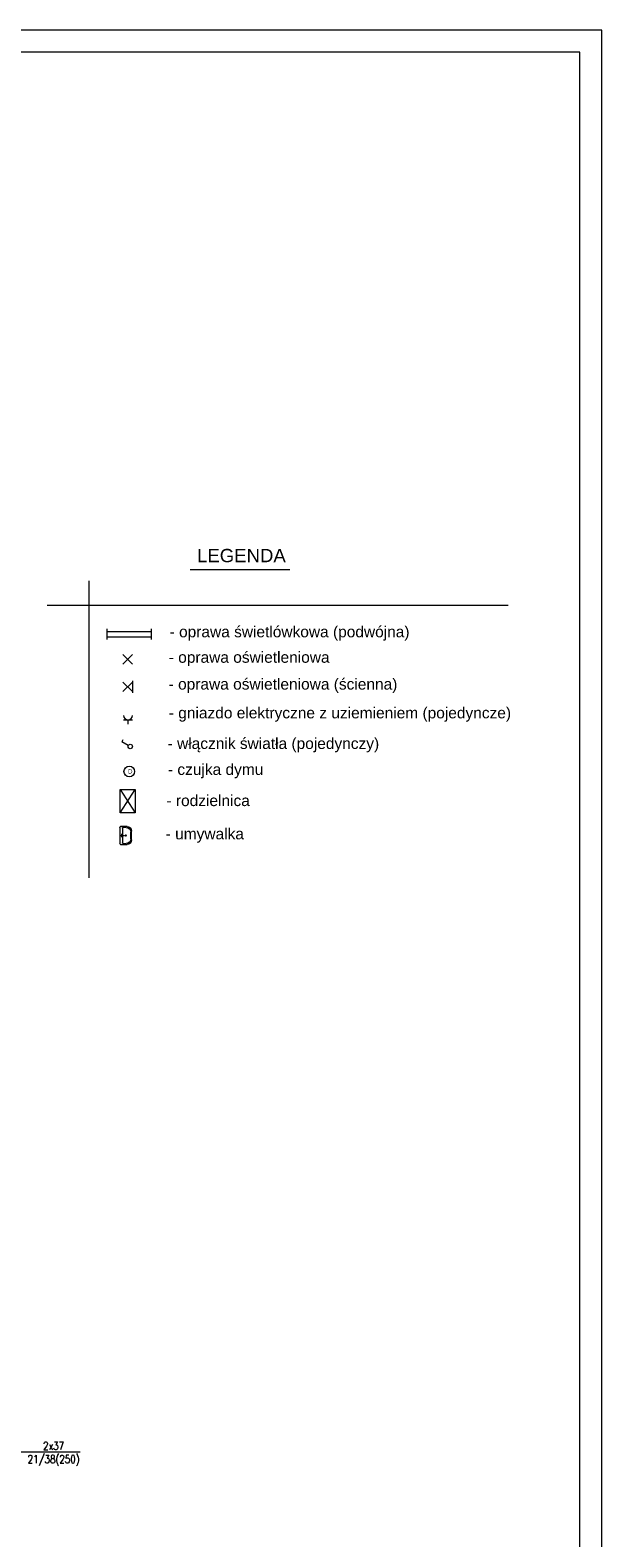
# Model space of a CAD drawing. Header units: millimetres. Extents: x 12584 to 77584, y 9983 to 29820.
# Tile 176 of 176: x 76294 to 77584, y 26419 to 29820. Entities that reach past the tile are written whole.
import ezdxf

# ---------------------------------------------------------------- set-up
doc = ezdxf.new("R2010")
doc.units = ezdxf.units.MM
for name, color, linetype, lineweight in [('m_armatura', 5, 'Continuous', 5), ('m_cienka', 7, 'Continuous', 5), ('m_elektryka', 7, 'Continuous', 5), ('m_tabela', 7, 'Continuous', 20), ('m_tekst', 7, 'Continuous', 13)]:
    doc.layers.add(name, color=color, linetype=linetype, lineweight=lineweight)
doc.styles.add('PIOTR', font='arial.ttf', dxfattribs={"height": 10})
doc.styles.get("Standard").update_dxf_attribs({"font": 'arial.ttf'})
doc.styles.add('WYM', font='simplex.shx', dxfattribs={"width": 0.5})

# ---------------------------------------------------------------- blocks, each defined once
blk = doc.blocks.new('oprawa ścienna')
at = {"layer": 'm_elektryka', "color": 0}
for p, q in [((10.6, 10.6), (-10.6, -10.6)), ((-10.6, 10.6), (10.6, -10.6))]:
    blk.add_line(p, q, dxfattribs=at)
at = {"layer": 'm_elektryka', "color": 0, "ltscale": 0.4}
blk.add_line((10.6, 13.6), (10.6, -13.6), dxfattribs=at)
blk = doc.blocks.new('oświetlenie')
at = {"layer": 'm_elektryka', "color": 0}
for p, q in [((10.6, 10.6), (-10.6, -10.6)), ((-10.6, 10.6), (10.6, -10.6))]:
    blk.add_line(p, q, dxfattribs=at)
blk = doc.blocks.new('świetlówka 2')
at = {"layer": 'm_elektryka', "color": 0, "ltscale": 0.4}
for p, q in [((-100, -6), (-100, 0)), ((0, -6), (0, 0)), ((-100, -6), (0, -6)), ((-100, -12), (-100, -6)), ((-100, -18), (-100, -12)), ((-100, -18), (0, -18)), ((-100, -24), (-100, -18)), ((0, -12), (0, -6)), ((0, -18), (0, -12)), ((0, -24), (0, -18))]:
    blk.add_line(p, q, dxfattribs=at)
blk = doc.blocks.new('gniazdo z u')
at = {"layer": 'm_elektryka', "color": 0}
for p, q in [((-20, -10), (0, -10)), ((-10, -20), (-10, -10))]:
    blk.add_line(p, q, dxfattribs=at)
blk.add_arc((-10, 0), 10, 180, 0, dxfattribs=at)
blk = doc.blocks.new('Umywalka_40_jeden')
at = {"layer": 'm_armatura', "color": 0}
for p, q in [((-20, 2), (-20, 16.7)), ((-18, 7.5), (-18, 14.7)), ((18, 0), (-18, 0)), ((16.7, 6.2), (-16.7, 6.2)), ((-10, 26.7), (10, 26.7)), ((-8, 24.7), (8, 24.7)), ((3.5, 4.2), (-3.5, 4.2)), ((0, 0.7), (0, 10.9)), ((18, 14.7), (18, 7.5)), ((20, 16.7), (20, 2))]:
    blk.add_line(p, q, dxfattribs=at)
for radius in [1.33, 0.667]:
    blk.add_circle((0, 13.6), radius, dxfattribs=at)
for centre, radius, start, end in [((-10, 16.7), 10, 90, 180), ((-18, 2), 2, 180, 270), ((-8, 14.7), 10, 90, 180), ((-16.7, 7.5), 1.33, 180, 270), ((8, 14.7), 10, 0, 90), ((10, 16.7), 10, 0, 90), ((16.7, 7.5), 1.33, 270, 0), ((18, 2), 2, 270, 0)]:
    blk.add_arc(centre, radius, start, end, dxfattribs=at)
blk = doc.blocks.new('właczn ik pojedynczy')
at = {"layer": 'm_elektryka', "color": 0}
for p in [(-12.4, 12.7), (0, 0)]:
    blk.add_line(p, (-14.8, 8.3), dxfattribs=at)
blk.add_circle((4.4, -2.4), 5, dxfattribs=at)

msp = doc.modelspace()

# ---------------------------------------------------------------- linework, layer by layer
at = {"layer": 'm_cienka', "ltscale": 2}
msp.add_line((76407, 26612.1), (76154.2, 26612.1), dxfattribs=at)
at = {"layer": 'm_elektryka', "ltscale": 3}
for p, q in [((76497, 28107.2), (76531.5, 28107.2)), ((76497, 28054), (76497, 28107.2)), ((76497, 28107.2), (76531.5, 28054)), ((76497, 28054), (76531.5, 28107.2)), ((76531.5, 28107.2), (76531.5, 28054)), ((76531.5, 28054), (76497, 28054))]:
    msp.add_line(p, q, dxfattribs=at)
at = {"layer": 'm_elektryka'}
msp.add_circle((76518, 28147.6), 12, dxfattribs=at)
at = {"layer": 'm_tabela'}
for p, q in [((77584.5, 29819.8), (69174.5, 29819.8)), ((77584.5, 23879.8), (77584.5, 29819.8)), ((77534.5, 29769.8), (69224.5, 29769.8)), ((77534.5, 23929.8), (77534.5, 29769.8))]:
    msp.add_line(p, q, dxfattribs=at)
at = {"layer": 'm_tabela', "color": 8, "linetype": 'Continuous'}
for p, q in [((76655.4, 28603.1), (76880.5, 28603.1)), ((76426.3, 28577.3), (76426.3, 27907.3)), ((76332.6, 28523), (77372.8, 28523))]:
    msp.add_line(p, q, dxfattribs=at)

# ---------------------------------------------------------------- block references
at = {"layer": 'm_armatura', "xscale": -1, "rotation": 270}
msp.add_blockref('Umywalka_40_jeden', (76496.4, 28003.2), dxfattribs=at)
at = {"layer": 'm_elektryka'}
for name, p in [('świetlówka 2', (76568.2, 28469.2)), ('oświetlenie', (76514.3, 28400.5)), ('oprawa ścienna', (76514.3, 28338.4)), ('gniazdo z u', (76525.2, 28274.2)), ('właczn ik pojedynczy', (76515.7, 28206.4))]:
    msp.add_blockref(name, p, dxfattribs=at)

# ---------------------------------------------------------------- texts
at = {"layer": 'm_tabela', "color": 8, "linetype": 'Continuous', "insert": (76771, 28634.4), "char_height": 30, "width": 1008.605, "attachment_point": 5, "style": 'PIOTR'}
msp.add_mtext('LEGENDA', dxfattribs=at)
at = {"layer": 'm_tekst', "ltscale": 3, "char_height": 25, "attachment_point": 1, "style": 'PIOTR'}
for s, insert in [('- oprawa świetlówkowa (podwójna)', (76608.9, 28475.3)), ('- oprawa oświetleniowa', (76607, 28417.8)), ('- oprawa oświetleniowa (ścienna)', (76606.7, 28357.3)), ('- gniazdo elektryczne z uziemieniem (pojedyncze)', (76607.1, 28292.4)), ('- włącznik światła (pojedynczy)', (76604.5, 28223.4)), ('- czujka dymu', (76605.1, 28164.8)), ('- rodzielnica', (76601.8, 28094.5)), ('- umywalka', (76600.1, 28019.5))]:
    msp.add_mtext_dynamic_manual_height_columns(s, width=907.34, gutter_width=350, heights=[0], dxfattribs=dict(at, insert=insert))
at = {"layer": 'm_tekst', "insert": (76515.1, 28152.8), "char_height": 10, "attachment_point": 1}
msp.add_mtext_dynamic_manual_height_columns('D', width=54.427, gutter_width=75, heights=[0], dxfattribs=at)
at = {"layer": 'm_tekst', "ltscale": 2, "insert": (76369.9, 26635.4), "char_height": 17, "width": 45.672, "attachment_point": 3, "style": 'WYM'}
msp.add_mtext('\\pxqc;{\\H1.0588x;\\W0.8;2x37\\P21/38(250)\\W0.6; \\H0.94444x; }', dxfattribs=at)

doc.saveas('drawing.dxf')
